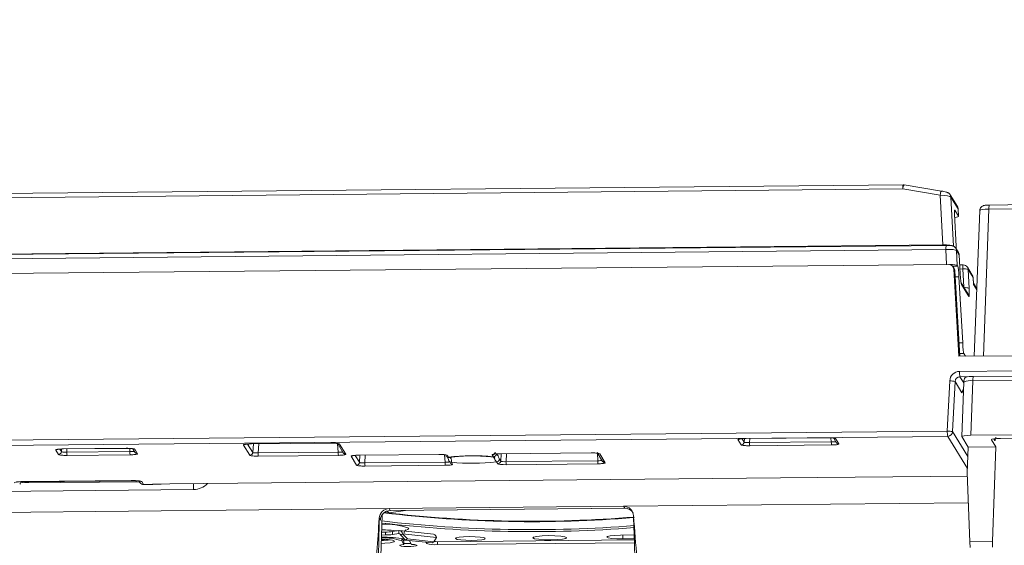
# Model space of a CAD drawing. Header units: millimetres. Extents: x 0 to 1118, y 0 to 864.
# Tile 97 of 256: x 506 to 531, y 300 to 313. Entities that reach past the tile are written whole.
import ezdxf

# ---------------------------------------------------------------- set-up
doc = ezdxf.new("R2010")
doc.units = ezdxf.units.MM
doc.styles.add('SLDTEXTSTYLE3', font='TXT', dxfattribs={"width": 0.605})
doc.dimstyles.new('SLDDIMSTYLE0', dxfattribs={"dimtxt": 3.175, "dimasz": 3.302, "dimexe": 0, "dimexo": 0.0625, "dimgap": 0.79375, "dimtad": 0, "dimtih": 1, "dimtoh": 1, "dimdec": 1, "dimlfac": 4, "dimrnd": 1e-09, "dimzin": 12, "dimdsep": 46, "dimtxsty": 'SLDTEXTSTYLE3', "dimsah": 1, "dimcen": 0.09, "dimadec": 0, "dimazin": 3, "dimtfac": 1, "dimtofl": 0, "dimtmove": 0, "dimatfit": 3, "dimfxl": 1, "dimfrac": 2, "dimtolj": 1, "dimtzin": 12, "dimarcsym": 0})

# ---------------------------------------------------------------- blocks, each defined once
blk = doc.blocks.new('_D_12')
at = {"color": 7, "linetype": 'Continuous', "lineweight": 0}
for p, q in [((520.817, 345.837), (559.739, 345.837)), ((558.139, 345.837), (558.139, 312.211)), ((558.139, 273.712), (558.139, 307.339)), ((443.176, 273.712), (559.739, 273.712))]:
    blk.add_line(p, q, dxfattribs=at)
for points in [[(558.139, 345.837), (557.631, 342.535), (558.647, 342.535)], [(558.139, 273.712), (558.647, 277.014), (557.631, 277.014)]]:
    blk.add_solid(points, dxfattribs=at)
at = {"color": 7, "linetype": 'Continuous', "lineweight": 0, "insert": (552.682, 311.431), "char_height": 3.175, "attachment_point": 1, "style": 'SLDTEXTSTYLE3'}
blk.add_mtext('288.5', dxfattribs=at)
blk = doc.blocks.new('_D_13')
at = {"color": 7, "linetype": 'Continuous', "lineweight": 0}
for p, q in [((441.576, 275.312), (441.576, 357.886)), ((519.351, 346.187), (519.351, 357.886)), ((441.576, 356.286), (475.007, 356.286)), ((519.351, 356.286), (485.921, 356.286))]:
    blk.add_line(p, q, dxfattribs=at)
for points in [[(441.576, 356.286), (444.878, 355.778), (444.878, 356.794)], [(519.351, 356.286), (516.049, 356.794), (516.049, 355.778)]]:
    blk.add_solid(points, dxfattribs=at)
at = {"color": 7, "linetype": 'Continuous', "lineweight": 0, "insert": (475.007, 357.942), "char_height": 3.175, "attachment_point": 1, "style": 'SLDTEXTSTYLE3'}
blk.add_mtext('311.1', dxfattribs=at)

msp = doc.modelspace()

# ---------------------------------------------------------------- linework, layer by layer
at = {"color": 7, "linetype": 'Continuous', "lineweight": 15}
for p, q in [((528.216, 308.824), (462.484, 308.183)), ((529.179, 308.667), (528.238, 308.822)), ((529.579, 308.28), (529.4, 308.573)), ((531.642, 308.328), (530.383, 308.315)), ((529.547, 307.279), (529.509, 308.085)), ((529.513, 308.185), (529.608, 308.031)), ((529.609, 308.028), (529.598, 308.221)), ((530.144, 308.179), (530.004, 304.514)), ((529.21, 307.313), (461.462, 306.652)), ((529.299, 307.3), (461.463, 306.638)), ((529.607, 307.117), (529.541, 307.226)), ((529.652, 306.58), (529.626, 307.059)), ((529.364, 306.822), (461.304, 306.158)), ((529.577, 306.792), (529.587, 306.776)), ((529.725, 306.809), (529.64, 306.808)), ((529.5, 306.715), (529.471, 306.763)), ((529.612, 304.51), (529.489, 306.705)), ((529.639, 304.51), (529.518, 306.657)), ((529.652, 306.581), (529.652, 306.58)), ((529.955, 306.549), (529.833, 306.749)), ((529.713, 304.845), (529.619, 306.51)), ((529.849, 306.072), (529.673, 306.36)), ((529.983, 306.333), (529.974, 306.491)), ((530.069, 306.206), (529.982, 306.347)), ((529.744, 304.578), (529.785, 304.512)), ((531.012, 304.524), (529.612, 304.51)), ((529.74, 303.859), (529.689, 302.491)), ((532.404, 304.024), (529.974, 304)), ((511.814, 302.303), (513.829, 302.323)), ((513.828, 302.324), (513.829, 302.323)), ((524.247, 302.439), (526.303, 302.459)), ((526.303, 302.46), (526.303, 302.459)), ((526.479, 302.43), (526.534, 302.34)), ((529.851, 302.224), (529.689, 302.488)), ((529.919, 302.522), (531.303, 302.536)), ((530.544, 302.231), (530.436, 302.408)), ((530.665, 302.442), (531.303, 302.448)), ((507.091, 302.177), (508.678, 302.193)), ((508.678, 302.194), (508.678, 302.193)), ((508.842, 302.184), (508.897, 302.094)), ((514.005, 302.294), (514.136, 302.079)), ((518.066, 302.057), (520.371, 302.079)), ((520.371, 302.079), (520.37, 302.08)), ((520.521, 302.092), (520.659, 301.866)), ((529.829, 301.579), (529.851, 302.224)), ((530.544, 302.231), (529.851, 302.224)), ((530.461, 299.849), (530.544, 302.231)), ((514.517, 302.02), (516.537, 302.039)), ((516.536, 302.04), (516.537, 302.039)), ((516.757, 301.972), (516.78, 301.913)), ((529.89, 299.843), (529.829, 301.579)), ((509.006, 301.353), (506.022, 301.324)), ((506.092, 301.357), (508.808, 301.383)), ((508.808, 301.383), (508.807, 301.384)), ((508.993, 301.374), (509.014, 301.339)), ((509.015, 301.339), (509.027, 301.322)), ((509.779, 301.298), (525.134, 301.448)), ((525.134, 301.448), (529.832, 301.494)), ((509.112, 301.285), (509.344, 301.287)), ((509.561, 301.293), (509.343, 301.288)), ((509.778, 301.299), (509.561, 301.293)), ((509.779, 301.298), (509.778, 301.299)), ((499.936, 300.528), (515.29, 300.678)), ((515.237, 300.615), (515.284, 300.571)), ((515.284, 300.571), (515.701, 300.633)), ((521.186, 300.735), (515.29, 300.678)), ((515.321, 300.629), (515.319, 300.63)), ((515.321, 300.629), (521.216, 300.687)), ((529.855, 300.82), (521.186, 300.735)), ((521.216, 300.687), (521.215, 300.688)), ((515.051, 298.341), (515.113, 300.52)), ((515.1, 300.087), (515.201, 300.088)), ((515.536, 300.123), (515.371, 300.099)), ((516.407, 300.031), (515.553, 300.123)), ((515.098, 300.012), (515.201, 300.013)), ((515.536, 300.049), (515.371, 300.024)), ((515.582, 300.007), (515.628, 300.039)), ((515.582, 300.006), (515.582, 300.007)), ((515.705, 299.884), (515.582, 300.006)), ((515.609, 299.863), (515.663, 299.774)), ((515.617, 299.923), (515.663, 299.848)), ((515.628, 300.039), (515.751, 299.916)), ((515.628, 300.039), (515.628, 300.039)), ((515.663, 299.848), (515.663, 299.774)), ((515.751, 299.916), (515.705, 299.884)), ((515.705, 299.884), (516.37, 299.812)), ((515.751, 299.916), (516.415, 299.844)), ((515.802, 299.864), (515.792, 299.874)), ((515.856, 299.776), (515.802, 299.864)), ((516.37, 299.812), (516.415, 299.844)), ((516.415, 299.844), (516.483, 299.946)), ((516.483, 299.946), (516.483, 299.946)), ((521.455, 299.893), (516.502, 299.844)), ((521.48, 300.013), (521.106, 300.009)), ((521.163, 299.915), (521.454, 299.918)), ((529.89, 299.843), (530.461, 299.849)), ((529.904, 299.699), (529.89, 299.843)), ((530.461, 299.849), (530.466, 299.704)), ((516.216, 299.829), (516.234, 299.799)), ((521.457, 299.818), (516.502, 299.77))]:
    msp.add_line(p, q, dxfattribs=at)
at = {"color": 9, "linetype": 'Continuous', "lineweight": 0}
for p, q in [((528.208, 308.721), (462.476, 308.08)), ((529.149, 308.566), (528.208, 308.721)), ((529.21, 307.313), (529.149, 308.566)), ((529.418, 308.515), (529.478, 307.284)), ((529.597, 308.223), (529.418, 308.515)), ((529.513, 308.185), (529.511, 308.185)), ((529.608, 308.031), (529.597, 308.223)), ((530.374, 308.21), (530.234, 304.516)), ((531.634, 308.223), (530.374, 308.21)), ((461.455, 306.535), (529.291, 307.197)), ((529.291, 307.197), (529.309, 306.821)), ((529.577, 306.792), (529.559, 307.168)), ((529.559, 307.168), (529.625, 307.059)), ((529.625, 307.059), (529.652, 306.581)), ((529.625, 307.059), (529.626, 307.059)), ((529.587, 306.776), (529.462, 306.775)), ((529.489, 306.705), (529.518, 306.658)), ((529.518, 306.658), (529.639, 304.51)), ((529.518, 306.658), (529.518, 306.657)), ((529.645, 306.705), (529.717, 306.706)), ((529.717, 306.706), (529.739, 306.252)), ((529.874, 306.218), (529.851, 306.692)), ((529.851, 306.692), (529.973, 306.491)), ((529.526, 306.509), (529.619, 306.51)), ((529.684, 306.313), (529.867, 306.015)), ((529.973, 306.491), (529.983, 306.317)), ((529.974, 306.491), (529.973, 306.491)), ((529.983, 306.317), (530.068, 306.179)), ((529.713, 304.845), (529.62, 304.844)), ((529.635, 304.577), (529.744, 304.578)), ((531.013, 304.143), (529.635, 304.129)), ((529.387, 303.89), (529.326, 302.628)), ((529.46, 302.614), (529.521, 303.876)), ((529.521, 303.876), (529.695, 303.592)), ((529.644, 303.996), (529.908, 303.998)), ((529.74, 303.84), (529.644, 303.996)), ((529.971, 303.889), (529.919, 302.522)), ((532.402, 303.913), (529.971, 303.889)), ((529.326, 302.628), (461.923, 301.971)), ((529.843, 301.988), (529.46, 302.614)), ((461.932, 301.837), (529.336, 302.495)), ((513.828, 302.324), (511.813, 302.304)), ((524.062, 302.413), (524.143, 302.281)), ((524.217, 302.35), (524.165, 302.435)), ((524.225, 302.438), (524.217, 302.35)), ((526.303, 302.46), (524.247, 302.44)), ((524.247, 302.44), (524.247, 302.439)), ((524.352, 302.338), (524.36, 302.44)), ((526.409, 302.358), (524.352, 302.338)), ((526.4, 302.457), (526.409, 302.358)), ((526.598, 302.305), (526.518, 302.437)), ((529.336, 302.495), (529.832, 301.684)), ((530.436, 302.413), (530.436, 302.408)), ((530.516, 302.391), (530.492, 302.43)), ((530.521, 302.434), (530.516, 302.391)), ((506.907, 302.151), (506.975, 302.039)), ((507.05, 302.11), (507.011, 302.174)), ((507.053, 302.176), (507.05, 302.11)), ((508.678, 302.194), (507.09, 302.178)), ((507.09, 302.178), (507.091, 302.177)), ((507.184, 302.096), (507.188, 302.178)), ((508.771, 302.111), (507.184, 302.096)), ((508.767, 302.191), (508.771, 302.111)), ((508.961, 302.059), (508.892, 302.17)), ((511.629, 302.277), (511.786, 302.021)), ((511.86, 302.089), (511.731, 302.3)), ((511.813, 302.304), (511.814, 302.303)), ((511.878, 302.304), (511.86, 302.089)), ((511.995, 302.077), (512.013, 302.305)), ((514.011, 302.097), (511.995, 302.077)), ((513.991, 302.31), (514.011, 302.097)), ((514.2, 302.044), (514.043, 302.3)), ((520.37, 302.08), (518.066, 302.057)), ((520.532, 302.073), (520.534, 301.881)), ((524.358, 302.258), (526.414, 302.278)), ((507.19, 302.016), (508.777, 302.031)), ((512, 301.997), (514.016, 302.017)), ((514.332, 301.993), (514.469, 301.77)), ((514.544, 301.841), (514.436, 302.016)), ((516.536, 302.04), (514.516, 302.02)), ((514.516, 302.02), (514.517, 302.02)), ((514.552, 302.02), (514.544, 301.841)), ((514.678, 301.827), (514.687, 302.021)), ((516.697, 301.846), (514.678, 301.827)), ((516.68, 302.033), (516.697, 301.846)), ((516.78, 301.968), (516.75, 302.017)), ((516.887, 301.793), (516.855, 301.846)), ((517.883, 302.03), (517.913, 301.981)), ((517.99, 301.855), (518.021, 301.805)), ((518.095, 301.873), (518.065, 301.923)), ((518.066, 302.057), (518.066, 302.057)), ((518.11, 302.057), (518.095, 301.873)), ((518.229, 301.859), (518.245, 302.058)), ((520.534, 301.881), (518.229, 301.859)), ((520.723, 301.831), (520.585, 302.057)), ((514.683, 301.747), (516.703, 301.766)), ((518.235, 301.782), (520.54, 301.804)), ((508.807, 301.384), (506.091, 301.358)), ((506.092, 301.357), (506.091, 301.358)), ((508.928, 301.375), (506.218, 301.349)), ((506.218, 301.349), (506.218, 301.358)), ((509.117, 301.286), (509.075, 301.355)), ((525.133, 301.449), (509.778, 301.299)), ((525.133, 301.449), (529.832, 301.495)), ((525.133, 301.449), (525.134, 301.448)), ((510.368, 301.157), (504.882, 301.103)), ((509.343, 301.288), (509.117, 301.286)), ((515.29, 300.678), (515.319, 300.63)), ((515.319, 300.63), (521.215, 300.688)), ((521.215, 300.688), (521.186, 300.735)), ((515.069, 300.387), (515.042, 300.433)), ((515.05, 298.342), (515.112, 300.519)), ((515.201, 300.013), (515.201, 300.088)), ((515.371, 300.099), (515.371, 300.024)), ((515.536, 300.049), (515.536, 300.123)), ((515.536, 300.049), (515.552, 300.047)), ((515.609, 299.924), (515.609, 299.863)), ((515.628, 300.039), (516.483, 299.946)), ((515.644, 299.879), (515.738, 299.88)), ((516.502, 299.844), (516.502, 299.77)), ((521.163, 300.01), (521.163, 299.915)), ((516.234, 299.799), (516.234, 299.827))]:
    msp.add_line(p, q, dxfattribs=at)
at = {"color": 7, "linetype": 'Continuous', "lineweight": 15, "flags": 128}
for points in [[(529.684, 306.313), (529.681, 306.336), (529.673, 306.358)], [(509.344, 301.287), (509.344, 301.287), (509.343, 301.288)], [(515.092, 299.801), (515.178, 299.805), (515.318, 299.819), (515.405, 299.838), (515.426, 299.861), (515.378, 299.882), (515.268, 299.9), (515.113, 299.911), (515.095, 299.912)], [(515.653, 299.917), (515.633, 299.906), (515.629, 299.904)], [(516.416, 299.845), (516.453, 299.845), (516.502, 299.844)], [(517.707, 299.929), (517.668, 299.946), (517.577, 299.961), (517.45, 299.97), (517.304, 299.972), (517.164, 299.967), (517.049, 299.956), (516.977, 299.94), (516.959, 299.921), (516.999, 299.903), (517.089, 299.889), (517.217, 299.88), (517.362, 299.878), (517.503, 299.883), (517.618, 299.894), (517.69, 299.91), (517.707, 299.929)], [(519.751, 299.948), (519.706, 299.969), (519.604, 299.985), (519.459, 299.995), (519.295, 299.998), (519.135, 299.992), (519.005, 299.979), (518.923, 299.961), (518.904, 299.94), (518.948, 299.92), (519.051, 299.904), (519.196, 299.893), (519.36, 299.891), (519.52, 299.896), (519.65, 299.909), (519.731, 299.928), (519.751, 299.948)], [(521.106, 300.009), (520.965, 300.004), (520.85, 299.993), (520.778, 299.977), (520.761, 299.958), (520.8, 299.941), (520.891, 299.926), (521.018, 299.917), (521.163, 299.915)], [(515.663, 299.774), (515.597, 299.766), (515.561, 299.756), (515.56, 299.745), (515.596, 299.734), (515.662, 299.727), (515.746, 299.723), (515.836, 299.724), (515.915, 299.729), (515.97, 299.738), (515.993, 299.749), (515.979, 299.76), (515.931, 299.77), (515.856, 299.776)]]:
    msp.add_lwpolyline(points, dxfattribs=at)
at = {"color": 9, "linetype": 'Continuous', "lineweight": 0, "flags": 128}
for points in [[(520.642, 301.894), (520.635, 301.89), (520.609, 301.885), (520.575, 301.882), (520.534, 301.881), (520.534, 301.881), (520.534, 301.881)], [(506.218, 301.349), (506.218, 301.335), (506.218, 301.326)], [(508.972, 301.377), (508.968, 301.376), (508.928, 301.375), (508.928, 301.375), (508.928, 301.375)], [(508.928, 301.375), (508.928, 301.361), (508.928, 301.352)], [(515.788, 300.187), (515.764, 300.153), (515.719, 300.136)]]:
    msp.add_lwpolyline(points, dxfattribs=at)
at = {"color": 9, "linetype": 'Continuous', "lineweight": 0}
for centre, radius, start, end in [((528.497, 308.749), 0.291, 165.1241, 185.5323), ((528.431, 308.71), 0.224, 149.8733, 177.1622), ((529.372, 308.555), 0.224, 149.8733, 177.1622), ((529.296, 308.509), 0.123, 2.9945, 31.7491), ((530.672, 308.239), 0.3, 165.3053, 185.5338), ((529.58, 307.225), 0.291, 165.1241, 185.5323), ((529.436, 307.162), 0.123, 2.9922, 31.896), ((529.503, 307.053), 0.123, 2.9924, 31.4748), ((530.006, 306.734), 0.291, 165.1241, 185.5323), ((529.395, 306.651), 0.123, 2.9924, 31.4748), ((529.759, 306.474), 0.236, 67.2086, 100.4531), ((529.728, 306.685), 0.123, 2.9924, 31.4748), ((529.851, 306.485), 0.123, 2.9924, 31.4748), ((529.786, 306.012), 0.224, 66.9553, 99.1113), ((529.745, 306.008), 0.123, 2.9924, 31.4748), ((530.221, 304.105), 0.587, 177.5977, 190.6628), ((529.391, 303.297), 0.593, 77.3, 90.3618), ((529.902, 303.529), 0.367, 79.0797, 116.0438), ((532.461, 303.887), 2.49, 177.3965, 179.955), ((529.82, 303.585), 0.125, 133.6402, 176.9013), ((529.913, 302.604), 0.587, 177.5977, 190.6628), ((529.33, 302.035), 0.593, 77.3, 90.3618), ((529.334, 302.621), 0.126, 270.5247, 356.7745), ((524.062, 302.488), 0.0756, 270.5869, 300.7853), ((524.142, 302.356), 0.0755, 270.5342, 354.7851), ((524.704, 302.323), 0.352, 177.5977, 190.6628), ((526.761, 302.343), 0.352, 177.5977, 190.6628), ((526.517, 302.511), 0.0745, 240.1317, 270.6045), ((526.597, 302.379), 0.074, 211.5938, 270.7138), ((506.906, 302.227), 0.0756, 270.5874, 300.7872), ((506.975, 302.115), 0.0755, 270.5247, 356.7745), ((507.536, 302.081), 0.352, 177.5977, 190.6628), ((509.123, 302.097), 0.352, 177.5977, 190.6628), ((508.891, 302.245), 0.0744, 237.6334, 270.6259), ((508.96, 302.133), 0.074, 211.5816, 270.7167), ((511.628, 302.352), 0.0756, 270.5868, 300.7774), ((511.785, 302.096), 0.0755, 270.5342, 354.7851), ((512.346, 302.063), 0.352, 177.5977, 190.6628), ((514.043, 302.375), 0.0745, 240.1397, 270.6045), ((514.362, 302.082), 0.352, 177.5977, 190.6628), ((514.199, 302.118), 0.074, 211.5938, 270.7138), ((520.584, 302.131), 0.0744, 237.488, 270.6262), ((514.331, 302.069), 0.0756, 270.5882, 302.1341), ((514.468, 301.845), 0.0755, 270.5247, 356.7745), ((515.03, 301.812), 0.352, 177.5977, 190.6628), ((517.049, 301.832), 0.352, 177.5977, 190.6628), ((516.749, 302.091), 0.0745, 240.1716, 270.6045), ((517.401, 297.284), 4.725, 83.784, 97.5543), ((516.854, 301.92), 0.074, 211.5938, 270.7138), ((516.886, 301.867), 0.074, 211.5938, 270.7138), ((517.385, 306.578), 4.762, 263.6008, 277.2969), ((517.882, 302.106), 0.0756, 270.5868, 300.745), ((517.912, 302.057), 0.0755, 270.5342, 354.7851), ((518.02, 301.88), 0.0755, 270.5342, 354.7851), ((518.568, 301.845), 0.34, 177.7039, 190.814), ((520.874, 301.868), 0.34, 177.7039, 190.814), ((520.722, 301.905), 0.074, 211.5909, 270.7167), ((506.009, 301.37), 0.0749, 322.5748, 356.9172), ((509.074, 301.48), 0.124, 242.9634, 270.6013), ((512.423, 301.164), 2.054, 176.0744, 180.1935), ((518.884, 332.923), 32.775, 263.3845, 274.508), ((518.891, 331.747), 31.4, 263.1725, 274.6538), ((515.028, 296.393), 3.751, 82.9328, 88.8707), ((515.201, 298.452), 1.831, 71.3192, 92.9863)]:
    msp.add_arc(centre, radius, start, end, dxfattribs=at)
at = {"color": 7, "linetype": 'Continuous', "lineweight": 15}
for centre, radius, start, end in [((528.217, 308.699), 0.125, 80.6509, 90.5589), ((529.475, 308.217), 0.123, 2.9946, 31.4726), ((529.501, 307.052), 0.125, 3.1649, 31.4866), ((529.726, 306.684), 0.125, 31.4866, 90.5589), ((529.393, 306.65), 0.125, 3.228, 31.4866), ((529.849, 306.484), 0.125, 3.228, 31.4866), ((529.99, 303.849), 0.25, 149.733, 177.8258), ((529.927, 303.566), 0.437, 83.9311, 110.5059), ((516.779, 302.042), 0.074, 211.5938, 270.7138), ((516.853, 301.919), 0.0735, 185.0091, 211.4778), ((517.989, 301.93), 0.0755, 270.5342, 354.7851), ((518.89, 331.705), 31.346, 263.1888, 274.7033), ((518.874, 333.28), 33.182, 263.4818, 274.4675), ((515.201, 301.428), 1.341, 270.0108, 277.3221), ((515.536, 300.031), 0.092, 4.7538, 90.0049), ((515.048, 301.843), 1.968, 271.3432, 277.9221), ((515.037, 301.133), 1.24, 272.6789, 278.0429), ((515.199, 298.817), 1.123, 68.5739, 95.2348), ((515.088, 296.327), 3.633, 80.6754, 89.8605), ((515.201, 301.354), 1.341, 270.0108, 277.3221), ((515.536, 300.003), 0.046, 4.765, 90.0084), ((516.381, 299.932), 0.103, 8.1827, 75.2929), ((515.775, 301.426), 1.629, 266.0399, 272.3528), ((516.438, 300.433), 0.666, 252.1323, 275.5294)]:
    msp.add_arc(centre, radius, start, end, dxfattribs=at)
at = {"color": 9, "linetype": 'Continuous', "lineweight": 0}
for centre, major_axis, ratio, start_param, end_param in [((529.168, 308.528), (0.251, -0.016), 0.145956, 0.087617, 1.655674), ((530.394, 308.175), (0.25, -0.005), 0.142064, 1.651241, 3.220819), ((529.31, 307.159), (0.25, 0.006), 0.153953, 0.074748, 1.642805), ((529.854, 306.263), (-0.015, 0.25), 0.069646, 3.011055, 4.529492), ((529.636, 303.879), (0.151, 0.2), 0.994104, 0.653918, 2.172354), ((529.645, 303.87), (0.012, 0.125), 0.991712, 0.103995, 1.622432), ((529.708, 303.84), (0.011, 0.25), 0.082838, 3.019006, 3.693135), ((520.385, 302.055), (0.2, 0), 0.126252, 0.077113, 1.64517), ((518.221, 301.881), (0.126, 0.006), 0.180769, 3.205024, 4.768225), ((518.221, 301.807), (0.201, 0), 0.126343, 3.218655, 4.781855), ((506.111, 301.326), (0.25, 0), 0.126414, 1.652738, 3.218972), ((506.209, 301.371), (0.125, 0.004), 0.180704, 3.649279, 4.777428), ((508.825, 301.353), (0.25, 0), 0.126591, 0.077288, 1.643523), ((510.37, 301.65), (0.447, 0.223), 0.984419, 4.253148, 5.046838)]:
    msp.add_ellipse(centre, major_axis=major_axis, ratio=ratio, start_param=start_param, end_param=end_param, dxfattribs=at)
at = {"color": 7, "linetype": 'Continuous', "lineweight": 15}
for centre, major_axis, ratio, start_param, end_param in [((529.52, 308.061), (-0.008, 0.125), 0.074315, 6.144037, 7.662473), ((529.358, 308.028), (0.25, 0), 0.126145, 5.378262, 6.360353), ((529.229, 307.282), (0.25, 0), 0.126252, 0.077113, 1.64517), ((529.537, 307.302), (-0.008, 0.125), 0.074315, 3.914028, 4.520881), ((529.364, 306.697), (0.0754, 0.0998), 0.994104, 5.418667, 6.937103), ((529.328, 306.79), (0.25, 0), 0.126252, 0.077113, 1.35148), ((529.6, 306.528), (-0.015, 0.25), 0.069646, 4.634211, 6.152648), ((529.672, 306.56), (-0.015, 0.25), 0.074315, 1.484008, 3.002444), ((529.859, 306.309), (0.123, 0.034), 0.715518, 5.990196, 6.242332), ((529.731, 304.826), (-0.015, 0.25), 0.069646, 1.492619, 3.011055), ((529.939, 302.491), (0.25, 0), 0.126175, 1.649167, 3.218746), ((530.685, 302.41), (0.25, 0), 0.126175, 1.649167, 3.218746), ((509.117, 301.41), (0.068, 0.107), 0.935427, 2.898337, 3.739405), ((515.291, 300.428), (0.184, 0.169), 0.99294, 0.832985, 2.377601), ((515.319, 300.383), (0.225, 0.11), 0.983819, 1.118701, 2.663318), ((521.186, 300.486), (0.184, 0.169), 0.99294, 5.571554, 7.11617), ((521.214, 300.441), (0.225, 0.11), 0.983819, 0.09256, 1.118701)]:
    msp.add_ellipse(centre, major_axis=major_axis, ratio=ratio, start_param=start_param, end_param=end_param, dxfattribs=at)
for points, knots in [([(529.4, 308.573), (529.391, 308.585), (529.377, 308.604), (529.351, 308.62), (529.327, 308.632), (529.295, 308.643), (529.243, 308.656), (529.2, 308.664), (529.179, 308.667)], [0, 0, 0, 0, 0.165468, 0.258343, 0.360507, 0.531494, 0.770771, 1, 1, 1, 1]), ([(529.597, 308.222), (529.596, 308.235), (529.593, 308.256), (529.583, 308.274), (529.579, 308.28)], [0, 0, 0, 0, 0.617994, 1, 1, 1, 1]), ([(530.383, 308.315), (530.365, 308.315), (530.326, 308.314), (530.279, 308.309), (530.243, 308.302), (530.207, 308.287), (530.175, 308.262), (530.153, 308.226), (530.141, 308.195), (530.144, 308.179), (530.144, 308.178)], [0, 0, 0, 0, 0.157784, 0.344745, 0.493494, 0.607592, 0.72963, 0.855562, 0.991793, 1, 1, 1, 1]), ([(529.541, 307.226), (529.531, 307.238), (529.515, 307.259), (529.486, 307.276), (529.461, 307.286), (529.427, 307.293), (529.38, 307.298), (529.329, 307.3), (529.304, 307.3), (529.299, 307.3)], [0, 0, 0, 0, 0.1653, 0.262367, 0.361881, 0.486239, 0.748917, 0.947358, 1, 1, 1, 1]), ([(529.709, 303.633), (529.709, 303.633), (529.709, 303.633), (529.712, 303.639), (529.718, 303.653), (529.728, 303.664), (529.733, 303.671)], [0, 0, 0, 0, 0.185595, 0.415196, 0.663291, 1, 1, 1, 1]), ([(513.829, 302.322), (513.848, 302.323), (513.888, 302.323), (513.944, 302.32), (513.984, 302.315), (514.002, 302.312), (514.008, 302.31), (514.007, 302.311), (514.007, 302.311)], [0, 0, 0, 0, 0.227845, 0.494812, 0.728864, 0.895757, 0.997677, 1, 1, 1, 1]), ([(524.099, 302.427), (524.099, 302.427), (524.098, 302.426), (524.102, 302.428), (524.116, 302.431), (524.146, 302.435), (524.194, 302.438), (524.238, 302.439), (524.263, 302.439), (524.265, 302.439)], [0, 0, 0, 0, 0.01116, 0.10493, 0.244764, 0.435097, 0.684448, 0.968425, 1, 1, 1, 1]), ([(526.304, 302.459), (526.322, 302.459), (526.363, 302.459), (526.418, 302.456), (526.459, 302.452), (526.477, 302.448), (526.483, 302.446), (526.482, 302.447), (526.482, 302.447)], [0, 0, 0, 0, 0.228015, 0.495065, 0.729025, 0.895834, 0.997712, 1, 1, 1, 1]), ([(506.943, 302.165), (506.943, 302.165), (506.942, 302.165), (506.946, 302.166), (506.958, 302.169), (506.986, 302.173), (507.032, 302.176), (507.076, 302.178), (507.101, 302.177), (507.105, 302.177)], [0, 0, 0, 0, 0.002002, 0.093813, 0.230244, 0.417406, 0.666784, 0.949705, 1, 1, 1, 1]), ([(508.678, 302.193), (508.699, 302.193), (508.743, 302.193), (508.8, 302.189), (508.837, 302.185), (508.854, 302.181), (508.855, 302.181), (508.856, 302.181)], [0, 0, 0, 0, 0.2564008, 0.5348478, 0.7614997, 0.9159935, 1, 1, 1, 1]), ([(511.665, 302.291), (511.665, 302.291), (511.664, 302.291), (511.669, 302.292), (511.682, 302.295), (511.712, 302.299), (511.761, 302.302), (511.804, 302.303), (511.829, 302.303), (511.831, 302.303)], [0, 0, 0, 0, 0.0110576, 0.1048271, 0.2446961, 0.4350121, 0.6844096, 0.9683555, 1, 1, 1, 1]), ([(517.955, 302.1), (517.955, 302.097), (517.956, 302.086), (517.948, 302.069), (517.939, 302.06), (517.936, 302.057)], [0, 0, 0, 0, 0.1864945, 0.6671568, 1, 1, 1, 1]), ([(520.371, 302.079), (520.391, 302.079), (520.433, 302.079), (520.49, 302.076), (520.528, 302.071), (520.546, 302.068), (520.548, 302.067), (520.548, 302.067)], [0, 0, 0, 0, 0.243895, 0.522058, 0.750376, 0.909304, 1, 1, 1, 1]), ([(514.368, 302.007), (514.368, 302.007), (514.368, 302.007), (514.371, 302.008), (514.383, 302.011), (514.411, 302.015), (514.457, 302.018), (514.501, 302.02), (514.527, 302.02), (514.531, 302.02)], [0, 0, 0, 0, 0.002002, 0.093813, 0.230244, 0.417406, 0.666784, 0.949705, 1, 1, 1, 1]), ([(516.537, 302.039), (516.556, 302.039), (516.596, 302.039), (516.651, 302.036), (516.691, 302.032), (516.709, 302.029), (516.715, 302.027), (516.714, 302.027), (516.714, 302.027)], [0, 0, 0, 0, 0.227476, 0.493987, 0.728109, 0.895466, 0.997787, 1, 1, 1, 1]), ([(516.841, 301.967), (516.841, 301.967), (516.841, 301.967), (516.871, 301.973), (516.942, 301.983), (517.074, 301.995), (517.227, 302.003), (517.332, 302.003), (517.368, 302.003)], [0, 0, 0, 0, 0.058484, 0.17917, 0.348091, 0.57656, 0.856376, 1, 1, 1, 1]), ([(517.368, 302.003), (517.406, 302.003), (517.518, 302.004), (517.689, 301.996), (517.842, 301.983), (517.919, 301.972), (517.947, 301.965), (517.943, 301.966), (517.943, 301.967)], [0, 0, 0, 0, 0.142495, 0.4237065, 0.6698497, 0.8560543, 0.9784973, 1, 1, 1, 1]), ([(517.913, 301.981), (517.912, 301.977), (517.911, 301.967), (517.917, 301.991), (517.96, 301.886), (517.984, 301.861), (517.99, 301.855)], [0, 0, 0, 0, 0.196381, 0.534327, 0.887776, 1, 1, 1, 1]), ([(517.92, 302.045), (517.919, 302.045), (517.918, 302.044), (517.922, 302.046), (517.936, 302.048), (517.966, 302.052), (518.014, 302.056), (518.057, 302.057), (518.082, 302.057), (518.084, 302.057)], [0, 0, 0, 0, 0.064702, 0.153559, 0.286001, 0.465962, 0.701666, 0.969984, 1, 1, 1, 1]), ([(518.065, 301.923), (518.062, 301.929), (518.042, 301.977), (518.018, 302.035), (517.992, 302.047), (517.987, 302.05)], [0, 0, 0, 0, 0.105867, 0.812463, 1, 1, 1, 1]), ([(505.917, 301.343), (505.917, 301.343), (505.917, 301.343), (505.928, 301.346), (505.952, 301.349), (505.999, 301.354), (506.05, 301.356), (506.083, 301.357), (506.092, 301.357)], [0, 0, 0, 0, 0.060788, 0.184724, 0.362507, 0.60334, 0.894196, 1, 1, 1, 1]), ([(506.034, 301.365), (506.031, 301.351), (506.028, 301.334), (506.015, 301.31), (506.006, 301.299), (506, 301.292)], [0, 0, 0, 0, 0.52274, 0.668647, 1, 1, 1, 1]), ([(508.808, 301.383), (508.831, 301.383), (508.88, 301.383), (508.947, 301.38), (508.994, 301.375), (509.017, 301.37), (509.019, 301.37), (509.02, 301.37)], [0, 0, 0, 0, 0.22864, 0.51038, 0.738954, 0.900659, 1, 1, 1, 1]), ([(521.435, 300.495), (521.492, 299.783), (521.594, 298.511), (521.647, 297.236), (521.67, 296.675)], [0, 0, 0, 0, 0.560193, 1, 1, 1, 1]), ([(521.555, 296.659), (521.534, 297.374), (521.496, 298.652), (521.454, 299.932), (521.435, 300.495)], [0, 0, 0, 0, 0.559805, 1, 1, 1, 1]), ([(515.667, 300.055), (515.669, 300.072), (515.672, 300.105), (515.697, 300.133), (515.709, 300.141), (515.708, 300.14), (515.708, 300.14)], [0, 0, 0, 0, 0.2967149, 0.5892217, 0.8561322, 1, 1, 1, 1])]:
    msp.add_open_spline(points, degree=3, knots=knots, dxfattribs=at)
at = {"color": 9, "linetype": 'Continuous', "lineweight": 0}
for points, knots in [([(514.043, 302.3), (514.039, 302.303), (514.032, 302.309), (513.993, 302.316), (513.939, 302.321), (513.881, 302.324), (513.843, 302.324), (513.828, 302.324)], [0, 0, 0, 0, 0.213873, 0.42774, 0.641815, 0.856508, 1, 1, 1, 1]), ([(524.247, 302.44), (524.224, 302.439), (524.18, 302.438), (524.122, 302.433), (524.081, 302.426), (524.062, 302.419), (524.062, 302.414), (524.062, 302.413)], [0, 0, 0, 0, 0.215712, 0.431443, 0.646671, 0.861111, 1, 1, 1, 1]), ([(524.352, 302.338), (524.342, 302.337), (524.319, 302.336), (524.283, 302.336), (524.249, 302.339), (524.225, 302.343), (524.22, 302.347), (524.217, 302.35)], [0, 0, 0, 0, 0.143656, 0.358161, 0.57194, 0.785866, 1, 1, 1, 1]), ([(526.518, 302.437), (526.514, 302.439), (526.506, 302.445), (526.467, 302.452), (526.413, 302.457), (526.355, 302.46), (526.318, 302.46), (526.303, 302.46)], [0, 0, 0, 0, 0.213819, 0.427634, 0.641633, 0.856283, 1, 1, 1, 1]), ([(526.523, 302.368), (526.52, 302.366), (526.513, 302.362), (526.486, 302.358), (526.451, 302.357), (526.423, 302.357), (526.409, 302.358)], [0, 0, 0, 0, 0.248527, 0.497919, 0.748652, 1, 1, 1, 1]), ([(530.516, 302.391), (530.519, 302.389), (530.526, 302.383), (530.537, 302.409), (530.544, 302.459), (530.546, 302.475)], [0, 0, 0, 0, 0.307427, 0.768091, 1, 1, 1, 1]), ([(507.09, 302.178), (507.068, 302.178), (507.024, 302.177), (506.967, 302.172), (506.926, 302.165), (506.906, 302.158), (506.907, 302.153), (506.907, 302.151)], [0, 0, 0, 0, 0.2148363, 0.4296871, 0.6442144, 0.8586051, 1, 1, 1, 1]), ([(507.184, 302.096), (507.175, 302.096), (507.151, 302.095), (507.115, 302.096), (507.081, 302.099), (507.057, 302.104), (507.052, 302.108), (507.05, 302.11)], [0, 0, 0, 0, 0.141524, 0.35589, 0.570259, 0.785019, 1, 1, 1, 1]), ([(508.892, 302.17), (508.888, 302.173), (508.88, 302.179), (508.841, 302.186), (508.787, 302.191), (508.73, 302.194), (508.692, 302.194), (508.678, 302.194)], [0, 0, 0, 0, 0.214836, 0.429687, 0.644214, 0.858605, 1, 1, 1, 1]), ([(508.88, 302.122), (508.878, 302.12), (508.872, 302.117), (508.848, 302.114), (508.813, 302.111), (508.785, 302.111), (508.771, 302.111)], [0, 0, 0, 0, 0.160355, 0.439801, 0.719756, 1, 1, 1, 1]), ([(511.813, 302.304), (511.791, 302.303), (511.746, 302.302), (511.689, 302.297), (511.647, 302.291), (511.628, 302.283), (511.629, 302.279), (511.629, 302.277)], [0, 0, 0, 0, 0.2156118, 0.4312386, 0.6464469, 0.8609459, 1, 1, 1, 1]), ([(511.995, 302.077), (511.985, 302.077), (511.962, 302.076), (511.925, 302.076), (511.892, 302.078), (511.867, 302.083), (511.863, 302.087), (511.86, 302.089)], [0, 0, 0, 0, 0.143656, 0.358161, 0.57194, 0.785866, 1, 1, 1, 1]), ([(514.125, 302.107), (514.122, 302.105), (514.115, 302.101), (514.088, 302.098), (514.053, 302.096), (514.025, 302.097), (514.011, 302.097)], [0, 0, 0, 0, 0.248527, 0.497919, 0.748652, 1, 1, 1, 1]), ([(524.143, 302.281), (524.147, 302.278), (524.155, 302.273), (524.194, 302.265), (524.247, 302.26), (524.305, 302.258), (524.343, 302.258), (524.358, 302.258)], [0, 0, 0, 0, 0.214276, 0.428569, 0.642561, 0.856822, 1, 1, 1, 1]), ([(526.414, 302.278), (526.437, 302.278), (526.481, 302.279), (526.539, 302.284), (526.58, 302.291), (526.599, 302.298), (526.599, 302.303), (526.598, 302.305)], [0, 0, 0, 0, 0.215588, 0.431208, 0.646048, 0.860163, 1, 1, 1, 1]), ([(506.975, 302.039), (506.979, 302.036), (506.987, 302.031), (507.026, 302.024), (507.08, 302.018), (507.138, 302.016), (507.175, 302.016), (507.19, 302.016)], [0, 0, 0, 0, 0.214836, 0.429687, 0.644214, 0.858605, 1, 1, 1, 1]), ([(508.777, 302.031), (508.799, 302.032), (508.844, 302.033), (508.901, 302.038), (508.942, 302.045), (508.961, 302.052), (508.961, 302.057), (508.961, 302.059)], [0, 0, 0, 0, 0.214836, 0.429687, 0.644214, 0.858605, 1, 1, 1, 1]), ([(511.786, 302.021), (511.79, 302.018), (511.797, 302.012), (511.836, 302.005), (511.89, 302), (511.948, 301.997), (511.985, 301.997), (512, 301.997)], [0, 0, 0, 0, 0.214276, 0.428569, 0.642561, 0.856822, 1, 1, 1, 1]), ([(514.016, 302.017), (514.039, 302.018), (514.083, 302.019), (514.14, 302.024), (514.182, 302.03), (514.201, 302.038), (514.2, 302.042), (514.2, 302.044)], [0, 0, 0, 0, 0.215588, 0.431208, 0.646048, 0.860163, 1, 1, 1, 1]), ([(514.516, 302.02), (514.494, 302.02), (514.449, 302.019), (514.392, 302.014), (514.351, 302.007), (514.332, 302), (514.332, 301.995), (514.332, 301.993)], [0, 0, 0, 0, 0.214836, 0.429687, 0.644214, 0.858605, 1, 1, 1, 1]), ([(514.678, 301.827), (514.668, 301.826), (514.645, 301.826), (514.609, 301.827), (514.575, 301.83), (514.551, 301.835), (514.546, 301.839), (514.544, 301.841)], [0, 0, 0, 0, 0.141524, 0.35589, 0.570259, 0.785019, 1, 1, 1, 1]), ([(516.75, 302.017), (516.746, 302.02), (516.738, 302.025), (516.699, 302.032), (516.646, 302.038), (516.588, 302.04), (516.551, 302.04), (516.536, 302.04)], [0, 0, 0, 0, 0.2143389, 0.4286816, 0.6429731, 0.8575275, 1, 1, 1, 1]), ([(516.811, 301.856), (516.808, 301.855), (516.801, 301.851), (516.775, 301.847), (516.739, 301.845), (516.711, 301.846), (516.697, 301.846)], [0, 0, 0, 0, 0.248527, 0.497919, 0.748652, 1, 1, 1, 1]), ([(516.855, 301.846), (516.856, 301.878), (516.858, 301.943), (516.825, 301.962), (516.793, 301.958), (516.781, 301.967), (516.78, 301.968)], [0, 0, 0, 0, 0.382596, 0.765633, 0.970831, 1, 1, 1, 1]), ([(518.066, 302.057), (518.044, 302.057), (517.999, 302.056), (517.942, 302.051), (517.901, 302.044), (517.882, 302.037), (517.882, 302.032), (517.883, 302.03)], [0, 0, 0, 0, 0.215339, 0.430697, 0.645579, 0.859946, 1, 1, 1, 1]), ([(520.54, 301.804), (520.562, 301.805), (520.606, 301.806), (520.663, 301.81), (520.704, 301.817), (520.723, 301.825), (520.723, 301.829), (520.723, 301.831)], [0, 0, 0, 0, 0.214339, 0.428682, 0.642973, 0.857527, 1, 1, 1, 1]), ([(514.469, 301.77), (514.473, 301.767), (514.481, 301.761), (514.52, 301.754), (514.574, 301.749), (514.632, 301.747), (514.669, 301.747), (514.683, 301.747)], [0, 0, 0, 0, 0.214836, 0.429687, 0.644214, 0.858605, 1, 1, 1, 1]), ([(516.703, 301.766), (516.725, 301.767), (516.77, 301.768), (516.827, 301.773), (516.868, 301.78), (516.887, 301.787), (516.887, 301.792), (516.887, 301.793)], [0, 0, 0, 0, 0.215588, 0.431208, 0.646048, 0.860163, 1, 1, 1, 1]), ([(514.827, 296.608), (514.855, 297.323), (514.905, 298.598), (515, 299.872), (515.042, 300.433)], [0, 0, 0, 0, 0.559805, 1, 1, 1, 1]), ([(515.042, 300.433), (515.028, 299.715), (515.003, 298.435), (514.974, 297.157), (514.962, 296.595)], [0, 0, 0, 0, 0.560193, 1, 1, 1, 1])]:
    msp.add_open_spline(points, degree=3, knots=knots, dxfattribs=at)

# ---------------------------------------------------------------- dimensions: what is measured, and where the dimension line sits
at = {"color": 7, "linetype": 'Continuous', "lineweight": 0}
dim = msp.add_linear_dim(base=(519.351, 356.286), p1=(441.576, 273.712), p2=(519.351, 344.587), dimstyle='SLDDIMSTYLE0', dxfattribs=at)
dim.commit()
dim.dimension.update_dxf_attribs({"geometry": '_D_13', "text_midpoint": (480.464, 356.286), "dimtype": 160})
dim = msp.add_linear_dim(base=(558.139, 345.837), p1=(441.576, 273.712), p2=(519.217, 345.837), angle=90, dimstyle='SLDDIMSTYLE0', dxfattribs=at)
dim.commit()
dim.dimension.update_dxf_attribs({"geometry": '_D_12', "text_midpoint": (558.139, 309.775), "dimtype": 160})

doc.saveas('drawing.dxf')
